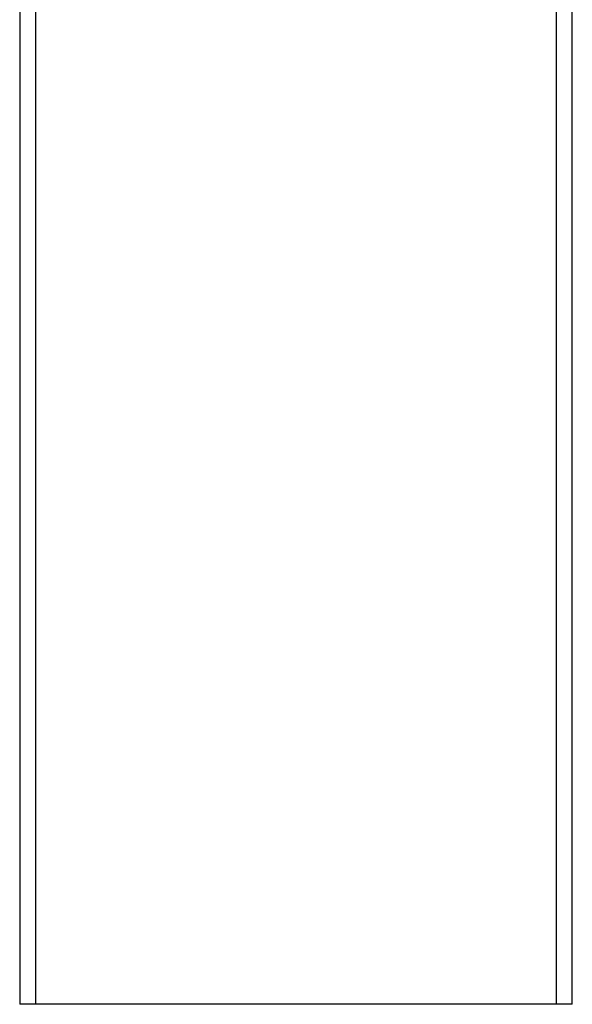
# Model space of a CAD drawing. Header units: millimetres. Extents: x -75 to 750, y -85 to 185.
# Tile 21 of 46: x 506 to 535, y 63 to 115. Entities that reach past the tile are written whole.
import ezdxf
from ezdxf.lldxf.tags import DXFTag

# ---------------------------------------------------------------- set-up
doc = ezdxf.new("R2010")
doc.units = ezdxf.units.MM
doc.layers.add('90-DEGREE-ELBOW', color=7, linetype='Continuous')
doc.layers.add('Default', color=7, linetype='Continuous')
tags = doc.linetypes.add('HIDDEN2', pattern=[4.7625, 3.175, -1.5875]).pattern_tags.tags
tags[6:7] = [DXFTag(74, 4), DXFTag(75, 0), DXFTag(340, '0'), DXFTag(46, 0.0), DXFTag(50, 0.0), DXFTag(44, 0.0), DXFTag(45, 0.0)]
tags[4:5] = [DXFTag(74, 4), DXFTag(75, 0), DXFTag(340, '0'), DXFTag(46, 0.0), DXFTag(50, 0.0), DXFTag(44, 0.0), DXFTag(45, 0.0)]

# ---------------------------------------------------------------- blocks, each defined once
blk = doc.blocks.new('SE')
at = {"layer": '90-DEGREE-ELBOW', "color": 7, "linetype": 'HIDDEN2'}
for p, q in [((506.635, 148.027), (506.635, 63.412)), ((534.147, 63.412), (534.147, 139.056))]:
    blk.add_line(p, q, dxfattribs=at)
at = {"layer": '90-DEGREE-ELBOW', "color": 7, "linetype": 'Continuous'}
for p, q in [((505.791, 146.493), (505.791, 63.412)), ((534.991, 63.412), (534.991, 138.212)), ((534.991, 63.412), (505.791, 63.412))]:
    blk.add_line(p, q, dxfattribs=at)

msp = doc.modelspace()

# ---------------------------------------------------------------- block references
at = {"layer": 'Default'}
msp.add_blockref('SE', (0, 0), dxfattribs=at)

doc.saveas('drawing.dxf')
